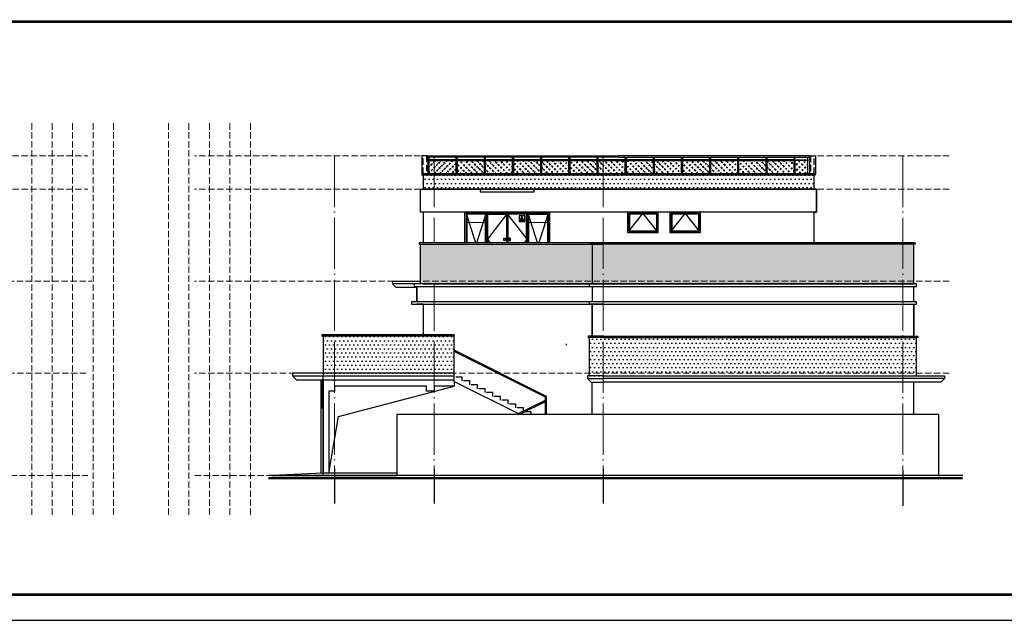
# Model space of a CAD drawing. Extents: x 447288 to 563800, y -194684 to 241749.
# Tile 66 of 91: x 488669 to 527129, y -20095 to 3382. Entities that reach past the tile are written whole.
import ezdxf

# ---------------------------------------------------------------- set-up
doc = ezdxf.new("R2010")
doc.units = 0
doc.header["$LTSCALE"] = 1000
doc.set_wipeout_variables(frame=1)
for name, pattern in [('__DASH', [0.35, 0.25, -0.1]), ('DASH', [0.35, 0.25, -0.1]), ('DOTE', [2.42, 2, -0.2, 0.02, -0.2])]:
    doc.linetypes.add(name, pattern=pattern)
doc.layers.get('0').update_dxf_attribs({"lineweight": 20})
doc.layers.add('A-ASIS', color=115, linetype='DASH', lineweight=0, plot=False)
for name, color, linetype in [('A-ELEV-HATCH', 8, 'Continuous'), ('A-ELEV-HRAL', 3, 'Continuous'), ('A-ELEV-WIN1', 135, 'Continuous'), ('A-GRND', 7, 'Continuous'), ('A-HRAL', 3, 'Continuous'), ('A-OVER', 7, 'Continuous'), ('A-PROT-HATCH', 8, 'Continuous'), ('A-PUB_HATCH', 8, 'Continuous'), ('A-TERRAIN', 8, 'Continuous'), ('AXIS', 3, 'Continuous'), ('PUB_TITLE', 4, 'Continuous'), ('S_E_STAIR', 4, 'Continuous')]:
    doc.layers.add(name, color=color, linetype=linetype)
doc.layers.add('DOTE', color=10, linetype='DOTE', lineweight=9)
pattern_1 = [(45, (42967.07, 32614.61), (-97.976716, 97.976716), [44.8, -115.2]), (45, (42986.27, 32622.61), (-97.976716, 97.976716), [19.2, -140.8]), (45, (42967.07, 32622.61), (-97.976716, 97.976716), [32, -128]), (45, (42976.67, 32614.6), (107.48023, -107.48023), [40, -120]), (45, (42967.07, 32606.61), (-97.976716, 97.976716), [64, -96]), (45, (42967.07, 32630.61), (-97.976716, 97.976716), [16, -144])]

# ---------------------------------------------------------------- blocks, each defined once
blk = doc.blocks.new('A$C2E2C654B')
at = {"layer": 'A-ELEV-HATCH'}
h = blk.add_hatch(color=256, dxfattribs=at)
h.dxf.hatch_style = 1
h.paths.add_polyline_path([(42, 55), (257, 55), (152, 270)])
blk.add_lwpolyline([(0, 280), (0, 20, 0.414214), (20, 0), (280, 0, 0.414214), (300, 20), (300, 280, 0.414214), (280, 300), (20, 300, 0.414214)], format="xyb", close=True, dxfattribs=at)
blk.add_lwpolyline([(42, 55), (257, 55), (152, 270)], close=True, dxfattribs=at)
blk = doc.blocks.new('DSVFSF')
at = {"layer": 'A-ASIS'}
for p, q in [((764523, -1567), (764523, 633)), ((765323, 633), (765323, -1567)), ((766123, -1567), (766123, 633)), ((764523, -667), (763673, -667)), ((766973, -667), (766123, -667))]:
    blk.add_line(p, q, dxfattribs=at)
at = {"layer": 'A-ASIS', "color": 3, "linetype": '__DASH', "ltscale": 0.1}
for points in [[(763723, 583), (764498, 583), (764498, 233), (763723, 233)], [(766148, 583), (766923, 583), (766923, 233), (766148, 233)]]:
    blk.add_lwpolyline(points, close=True, dxfattribs=at)
at = {"layer": 'A-ELEV-WIN1'}
for points in [[(763673, 633), (766973, 633), (766973, -1567), (763673, -1567)], [(763673, 633), (766973, 633), (766973, -1567), (763673, -1567)], [(764498, 583), (763723, 583), (763723, -642), (764498, -642)], [(764498, 583), (763723, 583), (763723, -642), (764498, -642)], [(763748, -617), (764473, -617), (764473, 558), (763748, 558)], [(763748, -617), (764473, -617), (764473, 558), (763748, 558)], [(764548, 583), (765323, 583), (765323, -1567), (764548, -1567)], [(764573, 558), (765298, 558), (765298, -1542), (764573, -1542)], [(766098, 583), (765323, 583), (765323, -1567), (766098, -1567)], [(766073, 558), (765348, 558), (765348, -1542), (766073, -1542)], [(766148, 583), (766923, 583), (766923, -642), (766148, -642)], [(766898, -617), (766173, -617), (766173, 558), (766898, 558)], [(765198, -379), (765248, -379), (765248, -479), (765198, -479)], [(765448, -379), (765398, -379), (765398, -479), (765448, -479)], [(763723, -692), (764498, -692), (764498, -1517), (763723, -1517)], [(766923, -692), (766148, -692), (766148, -1517), (766923, -1517)]]:
    blk.add_lwpolyline(points, close=True, dxfattribs=at)
for points in [[(763723, 583), (764111, -642), (764498, 583)], [(765323, 583), (764548, -429), (765323, -1567), (766098, -429), (765323, 583)], [(766923, 583), (766536, -642), (766148, 583)]]:
    blk.add_lwpolyline(points, dxfattribs=at)
at = {"xscale": 0.75, "yscale": 0.75, "zscale": 0.75}
blk.add_blockref('A$C2E2C654B', (765786, 266), dxfattribs=at)
blk = doc.blocks.new('fghjfgj')
at = {"layer": 'A-OVER'}
h = blk.add_hatch(dxfattribs=at)
h.set_pattern_fill('玻璃1', color=8, scale=20)
h.set_pattern_definition([(45, (59844.82, 30437.82), (-97.976716, 97.976716), [44.8, -115.2]), (45, (59864.02, 30445.82), (-97.976716, 97.976716), [19.2, -140.8]), (45, (59844.82, 30445.82), (-97.976716, 97.976716), [32, -128]), (45, (59854.42, 30437.82), (107.48023, -107.48023), [40, -120]), (45, (59844.82, 30429.82), (-97.976716, 97.976716), [64, -96]), (45, (59844.82, 30453.82), (-97.976716, 97.976716), [16, -144])])
h.paths.add_polyline_path([(733637, 51332), (732567, 51332), (732567, 50807), (733637, 50807)])
at = {"layer": 'A-ELEV-HRAL', "color": 46}
for points in [[(732537, 51457), (732567, 51457), (732567, 50807), (732537, 50807)], [(732567, 51332), (733637, 51332), (733637, 51357), (732567, 51357)]]:
    blk.add_lwpolyline(points, close=True, dxfattribs=at)
at = {"layer": 'A-OVER', "color": 8}
blk.add_lwpolyline([(733637, 51332), (732567, 51332), (732567, 50807), (733637, 50807)], close=True, dxfattribs=at)
blk = doc.blocks.new('DTGFDRY')
at = {"layer": 'A-OVER'}
h = blk.add_hatch(dxfattribs=at)
h.set_pattern_fill('玻璃1', color=8, scale=20)
h.set_pattern_definition(pattern_1)
h.paths.add_polyline_path([(760203, 61459), (760709, 61459), (760709, 60934), (760203, 60934)])
h = blk.add_hatch(dxfattribs=at)
h.set_pattern_fill('玻璃1', color=8, scale=20)
h.set_pattern_definition(pattern_1)
h.paths.add_polyline_path([(774994, 61459), (773939, 61459), (773939, 60934), (774994, 60934)])
at = {"layer": 'A-ELEV-HRAL', "color": 46}
for points in [[(767599, 61589), (760143, 61589), (760143, 61634), (767599, 61634)], [(767599, 61584), (775054, 61584), (775054, 61634), (767599, 61634)]]:
    blk.add_lwpolyline(points, dxfattribs=at)
for points in [[(760143, 60934), (760203, 60934), (760203, 61589), (760143, 61589)], [(760709, 61589), (760739, 61589), (760739, 60934), (760709, 60934)], [(775054, 60934), (774994, 60934), (774994, 61584), (775054, 61584)], [(760203, 61459), (760709, 61459), (760709, 61484), (760203, 61484)], [(774994, 61459), (773939, 61459), (773939, 61484), (774994, 61484)]]:
    blk.add_lwpolyline(points, close=True, dxfattribs=at)
at = {"layer": 'A-OVER', "color": 8, "linetype": '__DASH'}
for points in [[(760098, 61634), (760098, 60934)], [(775099, 61634), (775099, 60934)]]:
    blk.add_lwpolyline(points, dxfattribs=at)
at = {"layer": 'A-OVER', "color": 8}
for points in [[(760203, 61459), (760709, 61459), (760709, 60934), (760203, 60934)], [(774994, 61459), (773939, 61459), (773939, 60934), (774994, 60934)]]:
    blk.add_lwpolyline(points, close=True, dxfattribs=at)
at = {"layer": 'A-OVER', "xscale": -1}
for p in [(1494375, 10127), (1495475, 10127), (1496575, 10127), (1497675, 10127), (1498775, 10127), (1499875, 10127), (1500975, 10127), (1502075, 10127), (1503175, 10127), (1504275, 10127), (1505375, 10127), (1506475, 10127)]:
    blk.add_blockref('fghjfgj', p, dxfattribs=at)
blk = doc.blocks.new('DFVGXZDF')
at = {"layer": 'A-ELEV-WIN1'}
for points in [[(726191, 48502), (727391, 48502), (727391, 49302), (726191, 49302)], [(726241, 48552), (727341, 48552), (727341, 49252), (726241, 49252)]]:
    blk.add_lwpolyline(points, close=True, dxfattribs=at)
for points in [[(726241, 48552), (726791, 49252), (727341, 48552)], [(727341, 49252), (727341, 48552)], [(727341, 48552), (727341, 49252)], [(727391, 48552), (727391, 49252)], [(727316, 49227), (726266, 49227), (726266, 48577), (727316, 48577)], [(727316, 49227), (727316, 48577)]]:
    blk.add_lwpolyline(points, dxfattribs=at)
blk = doc.blocks.new('DFDVVV')
blk.add_wipeout([(-1818, 1031), (-1768, 1031), (-1768, -519), (4932, -519), (4932, 1031), (4882, 1031), (4882, 1081), (-1818, 1081)]).dxf.layer = 'A-OVER'
at = {"layer": 'A-OVER'}
for points in [[(4882, 1081), (-1818, 1081), (-1818, 1031), (4882, 1031)], [(-1768, 1031), (4932, 1031), (4932, -519), (-1768, -519)]]:
    blk.add_lwpolyline(points, close=True, dxfattribs=at)

msp = doc.modelspace()

# ---------------------------------------------------------------- hatches: boundary and pattern name
at = {"layer": 'A-ELEV-HATCH'}
h = msp.add_hatch(dxfattribs=at)
h.set_pattern_fill('DOTS', color=256, scale=100, angle=-1e-13, style=0)
h.paths.add_polyline_path([(519696.2, -3240.7), (519696.2, -2690.7), (504426.8, -2690.7), (504426.8, -3240.7)])
h = msp.add_hatch(dxfattribs=at)
h.set_pattern_fill('DOTS', color=256, scale=100, style=0)
h.set_pattern_definition([(360, (-14055, -6150), (79.375, 158.75), [0, -158.75])])
h.paths.add_polyline_path([(505641.2, -8990.7), (500526.2, -8990.7), (500526.2, -10440.7), (505641.2, -10440.7)])
h = msp.add_hatch(dxfattribs=at)
h.set_pattern_fill('DOTS', color=256, scale=100, style=0)
h.set_pattern_definition([(360, (3999.59, -6250), (79.375, 158.75), [0, -158.75])])
h.paths.add_polyline_path([(523695.8, -9040.7), (510926.6, -9040.7), (510926.6, -10540.7), (523695.8, -10540.7)])

# ---------------------------------------------------------------- linework, layer by layer
at = {"layer": 'A-ASIS'}
for p, q in [((489137.7, -668), (489137.7, -16054)), ((489937.7, -668), (489937.7, -16054)), ((490737.7, -668), (490737.7, -16054)), ((491537.7, -668), (491537.7, -16054)), ((492337.7, -668), (492337.7, -16054)), ((494481.9, -668), (494481.9, -16054)), ((495281.9, -668), (495281.9, -16054)), ((496081.9, -668), (496081.9, -16054)), ((496881.9, -668), (496881.9, -16054)), ((497681.9, -668), (497681.9, -16054)), ((461437.4, -1940.7), (491327.1, -1940.7)), ((524980.7, -1940.7), (495492.5, -1940.7)), ((461437.4, -3240.7), (491327.7, -3240.7)), ((524980.7, -3240.7), (495491.9, -3240.7)), ((461602.2, -6840.7), (491492.5, -6840.7)), ((461621.9, -10440.7), (491327.7, -10440.7)), ((524980.7, -10440.7), (495491.9, -10440.7)), ((461364, -14440.7), (491327.7, -14440.7)), ((525506.1, -14440.7), (495491.9, -14440.7))]:
    msp.add_line(p, q, dxfattribs=at)
at = {"layer": 'A-ELEV-HRAL', "color": 46}
for points in [[(489210.1, -14440.7), (489210.1, -14440.7), (489140.1, -14440.7)], [(497609.5, -14440.7), (497609.5, -14440.7), (497679.5, -14440.7)], [(500461.2, -14440.7), (500461.2, -14440.7), (500391.2, -14440.7)]]:
    msp.add_lwpolyline(points, dxfattribs=at)
at = {"layer": 'A-GRND'}
msp.add_line((525506.1, -14440.7), (498385.2, -14440.7), dxfattribs=at)
at = {"layer": 'A-GRND', "const_width": 100}
for points in [[(469878.8, 3307.1), (547509.3, 3307.1)], [(525506.1, -14540.7), (498385.2, -14540.7)]]:
    msp.add_lwpolyline(points, dxfattribs=at)
at = {"layer": 'A-HRAL'}
for p, q in [((509251.2, -11340.7), (505641.2, -9535.7)), ((509201.2, -11371.6), (505641.2, -9591.6)), ((508091.2, -12040.7), (509201.2, -11485.7))]:
    msp.add_line(p, q, dxfattribs=at)
for points in [[(509201.2, -12040.7), (509201.2, -11371.6)], [(509251.2, -12040.7), (509251.2, -11340.7)], [(508203, -12040.7), (509201.2, -11541.6)]]:
    msp.add_lwpolyline(points, dxfattribs=at)
at = {"layer": 'A-OVER'}
for p, q in [((500526.2, -8990.7), (500524.1, -10540.7)), ((511461.2, -8990.7), (523745.8, -8990.7)), ((511461.2, -9040.7), (523695.8, -9040.7)), ((500526.2, -10690.7), (500526.2, -14340.7)), ((500526.2, -10740.7), (500526.2, -14340.7)), ((500741.2, -11140.7), (500741.2, -14340.7))]:
    msp.add_line(p, q, dxfattribs=at)
for points in [[(504606.8, -1940.7), (504376.8, -1940.7), (504376.8, -2640.7)], [(519517.2, -1940.7), (519747.2, -1940.7), (519747.2, -2640.7)], [(519696.2, -2640.7), (504426.8, -2640.7), (504376.8, -2640.7)], [(504376.8, -2640.7), (504376.8, -2690.7)], [(519696.2, -2690.7), (504426.8, -2690.7), (504376.8, -2690.7)], [(504426.8, -2690.7), (504426.8, -3240.7)], [(519696.2, -2640.7), (519746.2, -2640.7), (519746.2, -2690.7), (519696.2, -2690.7)], [(519696.2, -3240.7), (519696.2, -2690.7)], [(504426.8, -4140.7), (504326.8, -4140.7), (504326.8, -3240.7), (504426.8, -3240.7)], [(519696.2, -3240.7), (504426.8, -3240.7)], [(519696.2, -4140.7), (519796.2, -4140.7), (519796.2, -3240.7), (519696.2, -3240.7)], [(504426.8, -4140.7), (504426.8, -5340.7)], [(519696.2, -5340.7), (519696.2, -4140.7)], [(523596.2, -5340.7), (511527.2, -5340.7), (510627.2, -5340.7), (504326.2, -5340.7), (504276.2, -5340.7)], [(504276.2, -5340.7), (504276.2, -5390.7)], [(504426.8, -5340.7), (504276.2, -5340.7), (504276.2, -5340.7), (504326.2, -5340.7)], [(511026.2, -5340.7), (510976.2, -5340.7), (510976.2, -5390.7), (511026.2, -5390.7)], [(511026.2, -5340.7), (511461.2, -5340.7)], [(523596.2, -5340.7), (523646.2, -5340.7), (523646.2, -5390.7), (523596.2, -5390.7)], [(523596.2, -5390.7), (511546.2, -5390.7), (510646.2, -5390.7), (504326.2, -5390.7), (504276.2, -5390.7)], [(504376.2, -6940.7), (504326.2, -6940.7), (504326.2, -5390.7)], [(510926.2, -7040.7), (510926.2, -6940.7), (511026.2, -6940.7), (511026.2, -5390.7)], [(511026.2, -6940.7), (511026.2, -5390.7)], [(511026.2, -5390.7), (511461.2, -5390.7)], [(523596.2, -6940.7), (523596.2, -5390.7)], [(503226.2, -6840.7), (504326.2, -6840.7)], [(503226.2, -6840.7), (504326.2, -6840.7)], [(503226.2, -6840.7), (503226.2, -6940.7), (503376.2, -7090.7), (503376.2, -7090.7)], [(504176.2, -6940.7), (503226.2, -6940.7)], [(504176.2, -7090.7), (503376.2, -7090.7)], [(504176.2, -7640.7), (504176.2, -7040.7)], [(504426.8, -6940.7), (523596.2, -6940.7)], [(510926.2, -7040.7), (510926.2, -6940.7), (511461.2, -6940.7)], [(511461.2, -6940.7), (511026.2, -6940.7)], [(511461.2, -7740.7), (510926.2, -7740.7), (510926.2, -7640.7)], [(511026.8, -7740.7), (510926.8, -7740.7), (510926.7, -7640.7)], [(504426.8, -7740.7), (504176.2, -7740.7)], [(504426.8, -7740.7), (504426.4, -8940.7)], [(511026.2, -8990.7), (511026.2, -7740.7)], [(511026.2, -7740.7), (511026.2, -8940.7)], [(523596.2, -8990.7), (523596.2, -7740.7)], [(523596.2, -7740.7), (523596.2, -8940.7)], [(505641.2, -8940.7), (505472.9, -8940.7), (505452, -8940.7), (500526.2, -8940.7), (500476.2, -8940.7)], [(500476.2, -8940.7), (500476.2, -8990.7)], [(505641.2, -8990.7), (505491.9, -8990.7), (505471, -8990.7), (500526.2, -8990.7), (500476.2, -8990.7)], [(505472.9, -8940.7), (500526.2, -8940.7), (500526.2, -8940.7)], [(500526.2, -8990.7), (500526.2, -10440.7)], [(505641.2, -8940.7), (505641.2, -8940.7), (505641.2, -8990.7), (505641.2, -8990.7)], [(505641.2, -10790.7), (505641.2, -8990.7)], [(511461.2, -8990.7), (510876.6, -8990.7)], [(510926.6, -8990.7), (510876.6, -8990.7), (510876.6, -9040.7), (510926.6, -9040.7)], [(511027.2, -8990.7), (510876.6, -8990.7), (510876.6, -9040.7), (510926.6, -9040.7)], [(511461.2, -9040.7), (510926.6, -9040.7)], [(510926.6, -10540.7), (510926.6, -9040.7)], [(510926.6, -10540.7), (510926.6, -9040.7)], [(523595.2, -8990.7), (523745.8, -8990.7), (523745.8, -9040.7), (523695.8, -9040.7)], [(523695.8, -8990.7), (523745.8, -8990.7), (523745.8, -9040.7), (523695.8, -9040.7)], [(523695.8, -10540.7), (523695.8, -9040.7)], [(523695.8, -10540.7), (523695.8, -9040.7)], [(505641.2, -10440.7), (499326.2, -10440.7), (499326.2, -10540.7), (499476.2, -10690.7), (505641.2, -10690.7)], [(499326.2, -10540.7), (500526.2, -10540.7)], [(499326.2, -10540.7), (505641.2, -10540.7)], [(500526.2, -10540.7), (500526.2, -10540.7)], [(500526.2, -10540.7), (500526.2, -10540.7)], [(500526.2, -10540.7), (500526.2, -10540.7)], [(500526.2, -10790.7), (500526.2, -10540.7)], [(500526.2, -10640.7), (500526.2, -10640.7)], [(500526.2, -10740.7), (500526.2, -11540.7)], [(500526.2, -10740.7), (500526.2, -11790.7)], [(511461.2, -10540.7), (510841.5, -10539.8), (510841.5, -10639.8), (510991.5, -10789.8), (511461.2, -10790.7)], [(510841.5, -10639.8), (511461.2, -10640.7)], [(510841.5, -10639.8), (511461.2, -10640.7)], [(511461.2, -10540.7), (524796.2, -10540.7), (524796.2, -10640.7), (524646.2, -10790.7), (511461.2, -10790.7)], [(524796.2, -10640.7), (511461.2, -10640.7)], [(524796.2, -10640.7), (522723.8, -10640.7)], [(500526.2, -10790.7), (500526.2, -10790.7)], [(500526.2, -14440.7), (500526.2, -11640.7), (500526.2, -11640.7), (500526.2, -11540.7), (500526.2, -11540.7), (500526.2, -10840.7)], [(500526.2, -14440.7), (500526.2, -11540.7), (500526.2, -11540.7), (500526.2, -11440.7), (500526.2, -11440.7), (500526.2, -10840.7)], [(500961.2, -10940.7), (500961.2, -11140.7), (500741.2, -11140.7)], [(504561.2, -10940.7), (500961.2, -10940.7)], [(504861.2, -10940.7), (504861.2, -11140.7), (504561.2, -11140.7), (504561.2, -10940.7)], [(505641.2, -10790.7), (505641.2, -10940.7), (504861.2, -10940.7)], [(511026.2, -12040.7), (511026.2, -10790.7)], [(523596.2, -12040.7), (523596.2, -10790.7)], [(511026.2, -14440.7), (511026.2, -14440.7)], [(524559.1, -14437), (524596.2, -14440.7), (523596.2, -14440.7)]]:
    msp.add_lwpolyline(points, dxfattribs=at)
at = {"layer": 'A-OVER', "linetype": '__DASH'}
for points in [[(504426.8, -2640.7), (504426.8, -1940.7)], [(519696.2, -2640.7), (519696.2, -1940.7)], [(504426.8, -5340.7), (504426.8, -5340.7)]]:
    msp.add_lwpolyline(points, dxfattribs=at)
at = {"layer": 'A-OVER', "color": 8, "linetype": '__DASH'}
msp.add_lwpolyline([(504561.2, -1940.7), (504561.2, -2640.7)], dxfattribs=at)
at = {"layer": 'A-OVER'}
for points in [[(519796.2, -4140.7), (504326.8, -4140.7), (504326.8, -3240.7), (519796.2, -3240.7)], [(508761.2, -3240.7), (506661.2, -3240.7), (506661.2, -3340.7), (508761.2, -3340.7)], [(523696.2, -7640.7), (503976.2, -7640.7), (503976.2, -7740.7), (523696.2, -7740.7)], [(500526.2, -10693.1), (500476.2, -10693.1), (500476.2, -11793.1), (500526.2, -11793.1)], [(503407, -14440.7), (503407, -12040.7), (524559.1, -12040.7), (524559.1, -14440.7)], [(500526.2, -14340.7), (498526.2, -14440.7), (500526.2, -14440.7)], [(503407, -14340.7), (500526.2, -14340.7), (498526.2, -14440.7), (503407, -14440.7)]]:
    msp.add_lwpolyline(points, close=True, dxfattribs=at)
at = {"layer": 'A-PROT-HATCH'}
msp.add_lwpolyline([(500741.2, -14340.7), (501123.1, -12130.2), (505641.2, -10940.7)], dxfattribs=at)
at = {"layer": 'A-PUB_HATCH'}
msp.add_line((500426.2, -10690.7), (500426.2, -14340.7), dxfattribs=at)
at = {"layer": 'A-TERRAIN'}
msp.add_lwpolyline([(510026.2, -9340.7), (510026.2, -9290.7)], dxfattribs=at)
at = {"layer": 'AXIS'}
for p, q in [((500961.2, -14157.9), (500961.2, -15528.1)), ((500961.2, -14157.9), (500961.2, -15528.1)), ((504861.2, -14157.9), (504861.2, -15528.1)), ((511461.2, -14157.9), (511461.2, -15528.1)), ((523161.2, -14244.9), (523161.2, -15615.1))]:
    msp.add_line(p, q, dxfattribs=at)
at = {"layer": 'DOTE'}
for p, q in [((500961.2, -1940.7), (500961.2, -15528.1)), ((504861.2, -1940.7), (504861.2, -15528.1)), ((511461.2, -1940.7), (511461.2, -15528.1)), ((523161.2, -1940.7), (523161.2, -15615.1))]:
    msp.add_line(p, q, dxfattribs=at)
at = {"layer": 'PUB_TITLE'}
msp.add_lwpolyline([(563799.9, -20095), (563799.9, 39305), (458699.9, 39305), (458699.9, -20095)], close=True, dxfattribs=at)
at = {"layer": 'PUB_TITLE', "const_width": 100}
msp.add_lwpolyline([(562799.9, -19095), (562799.9, 38305), (461199.9, 38305), (461199.9, -19095)], close=True, dxfattribs=at)
at = {"layer": 'S_E_STAIR', "linetype": 'DASH'}
for p, q in [((505951.2, -10590.7), (505651.2, -10590.7)), ((505951.2, -10740.7), (505951.2, -10590.7)), ((506251.2, -10740.7), (505951.2, -10740.7)), ((506251.2, -10890.7), (506251.2, -10740.7)), ((506551.2, -10890.7), (506251.2, -10890.7)), ((506551.2, -11040.7), (506551.2, -10890.7)), ((506851.2, -11040.7), (506551.2, -11040.7)), ((506851.2, -11190.7), (506851.2, -11040.7)), ((507151.2, -11190.7), (506851.2, -11190.7)), ((507151.2, -11340.7), (507151.2, -11190.7)), ((507451.2, -11340.7), (507151.2, -11340.7)), ((507451.2, -11490.7), (507451.2, -11340.7)), ((507751.2, -11490.7), (507451.2, -11490.7)), ((507751.2, -11640.7), (507751.2, -11490.7)), ((508051.2, -11640.7), (507751.2, -11640.7)), ((508051.2, -11790.7), (508051.2, -11640.7)), ((508351.2, -11790.7), (508051.2, -11790.7)), ((508351.2, -11940.7), (508351.2, -11790.7)), ((508651.2, -11940.7), (508351.2, -11940.7)), ((508651.2, -12040.7), (508651.2, -11940.7))]:
    msp.add_line(p, q, dxfattribs=at)
at = {"layer": 'S_E_STAIR'}
msp.add_line((508192.8, -12040.7), (505651.2, -10769.8), dxfattribs=at)

# ---------------------------------------------------------------- block references
at = {"layer": 'A-OVER', "xscale": -1}
msp.add_blockref('DTGFDRY', (1279660.5, -63574.9), dxfattribs=at)
at = {"layer": 'A-OVER'}
for name, p in [('DSVFSF', (-257611.9, -4774.1)), ('DFVGXZDF', (-213779.4, -53442.5)), ('DFVGXZDF', (-212129.2, -53442.5))]:
    msp.add_blockref(name, p, dxfattribs=at)

# ---------------------------------------------------------------- next in the draw order: block references
msp.add_blockref('DFDVVV', (506094.4, -6421.8), dxfattribs=at)

# ---------------------------------------------------------------- next in the draw order: hatches: boundary and pattern name
at = {"layer": 'A-ELEV-HATCH'}
h = msp.add_hatch(dxfattribs=at)
h.set_pattern_fill('DOTS', color=256, scale=100, angle=-1e-13, style=0)
h.paths.add_polyline_path([(511026.2, -5390.7), (510976.2, -5390.7), (510646.2, -5390.7), (509361.2, -5390.7), (506061.2, -5390.7), (504326.2, -5390.7), (504326.2, -6940.7), (504376.2, -6940.7), (511026.2, -6940.7)])
h.paths.add_polyline_path([(523596.2, -5390.7), (511527.2, -5390.7), (510976.2, -5340.7), (510976.2, -5390.7), (511026.2, -5390.7), (511026.2, -6940.7), (523596.2, -6940.7)])

# ---------------------------------------------------------------- next in the draw order: linework, layer by layer
at = {"layer": 'A-ASIS'}
msp.add_line((524980.7, -6840.7), (495491.9, -6840.7), dxfattribs=at)
at = {"layer": 'A-OVER'}
for points in [[(503976.2, -7740.7), (523696.2, -7740.7), (523696.2, -7640.7), (523596.2, -7640.7), (523596.2, -7040.7), (523696.1, -7040.7), (523696.2, -6940.7), (504076.2, -6940.7), (504076.2, -7040.7), (504176.8, -7040.7), (504176.8, -7640.7), (503976.2, -7640.7)], [(504076.2, -7040.7), (523696.2, -7040.7), (523696.2, -6940.7), (504076.2, -6940.7)]]:
    msp.add_lwpolyline(points, close=True, dxfattribs=at)
msp.add_lwpolyline([(511026.2, -7040.7), (511026.2, -7640.7)], dxfattribs=at)

doc.saveas('drawing.dxf')
